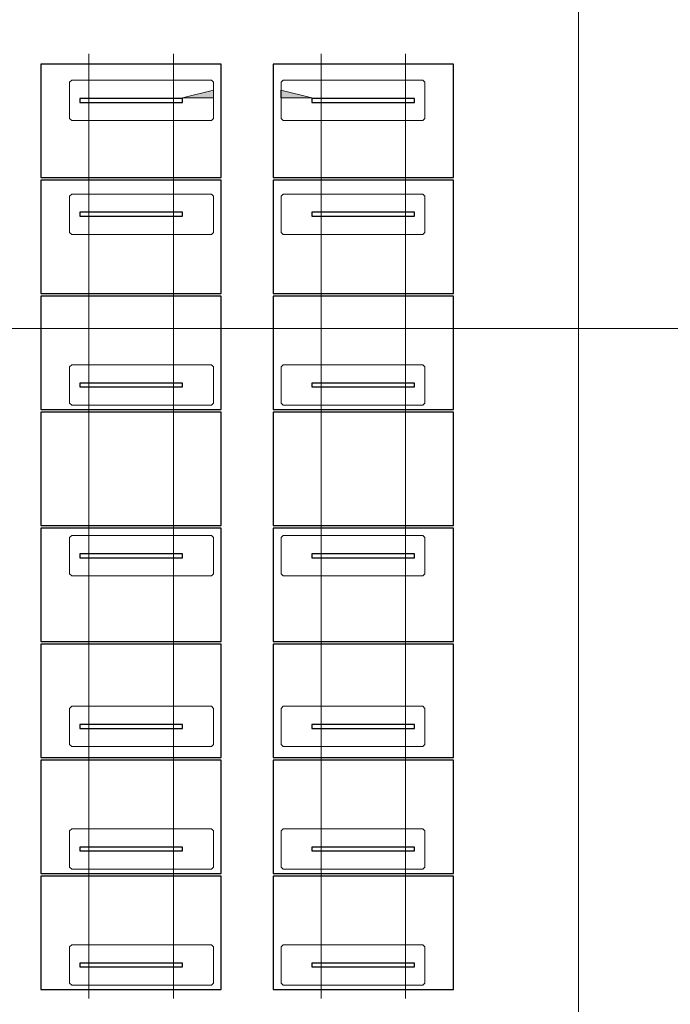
# Model space of a CAD drawing. Extents: x -720 to 300, y 62 to 1112.
# Tile 6 of 50: x -410 to -285, y 254 to 445. Entities that reach past the tile are written whole.
import ezdxf
from ezdxf.lldxf.tags import DXFTag

# ---------------------------------------------------------------- set-up
doc = ezdxf.new("R2010")
doc.units = 0
doc.layers.get('0').update_dxf_attribs({"lineweight": 13})
for name, color, linetype, lineweight in [('3_Solarbase', 7, 'Continuous', 25), ('70 -71 Achsen- 1 Gebäudeachsen', 7, 'STRICHPUNKT2-A06DNB31MF', 18), ('ModuleHighPointMark', 7, 'Continuous', 25)]:
    doc.layers.add(name, color=color, linetype=linetype, lineweight=lineweight)
doc.layers.add('E_ST_Tragsystem', color=7, linetype='Continuous', lineweight=18, true_color=0x006666)
doc.layers.add('Modules', color=7, linetype='Continuous', lineweight=25, true_color=0xffa500)
tags = doc.linetypes.add('STRICHPUNKT2-A06DNB31MF', pattern=[12.7, 6.35, -3.175, 0, -3.175]).pattern_tags.tags
tags[10:11] = [DXFTag(74, 4), DXFTag(75, 0), DXFTag(340, '0'), DXFTag(46, 0.0), DXFTag(50, 0.0), DXFTag(44, 0.0), DXFTag(45, 0.0)]
tags[8:9] = [DXFTag(74, 4), DXFTag(75, 0), DXFTag(340, '0'), DXFTag(46, 0.0), DXFTag(50, 0.0), DXFTag(44, 0.0), DXFTag(45, 0.0)]
tags[6:7] = [DXFTag(74, 4), DXFTag(75, 0), DXFTag(340, '0'), DXFTag(46, 0.0), DXFTag(50, 0.0), DXFTag(44, 0.0), DXFTag(45, 0.0)]
tags[4:5] = [DXFTag(74, 4), DXFTag(75, 0), DXFTag(340, '0'), DXFTag(46, 0.0), DXFTag(50, 0.0), DXFTag(44, 0.0), DXFTag(45, 0.0)]

# ---------------------------------------------------------------- blocks, each defined once
blk = doc.blocks.new('Referenz-A06DNB32MF')
at = {"layer": '70 -71 Achsen- 1 Gebäudeachsen', "color": 0, "linetype": 'STRICHPUNKT2-A06DNB31MF', "ltscale": 0.18}
for p, q in [((-302.35, 1084.85), (-302.35, 85.41)), ((-682.36, 384.91), (76.35, 384.91))]:
    blk.add_line(p, q, dxfattribs=at)
blk = doc.blocks.new('Blockreferenz-A06DNBWMMF')
at = {"layer": '3_Solarbase', "color": 0}
for p, q in [((-378.94, 374.35), (-398.74, 374.35)), ((-398.74, 374.35), (-398.74, 373.59)), ((-398.74, 373.59), (-378.94, 373.59)), ((-378.94, 373.59), (-378.94, 374.35))]:
    blk.add_line(p, q, dxfattribs=at)
blk = doc.blocks.new('Blockreferenz-A06DNBWOMF')
at = {"layer": '3_Solarbase', "color": 0}
for p, q in [((-378.94, 429.35), (-398.74, 429.35)), ((-398.74, 429.35), (-398.74, 428.59)), ((-398.74, 428.59), (-378.94, 428.59)), ((-378.94, 428.59), (-378.94, 429.35))]:
    blk.add_line(p, q, dxfattribs=at)
blk = doc.blocks.new('Blockreferenz-A06DNBWQMF')
at = {"layer": '3_Solarbase', "color": 0}
for p, q in [((-378.94, 308.35), (-398.74, 308.35)), ((-398.74, 308.35), (-398.74, 307.59)), ((-378.94, 307.59), (-378.94, 308.35)), ((-398.74, 307.59), (-378.94, 307.59))]:
    blk.add_line(p, q, dxfattribs=at)
blk = doc.blocks.new('Blockreferenz-A06DNBWSMF')
at = {"layer": '3_Solarbase', "color": 0}
for p, q in [((-378.94, 407.35), (-398.74, 407.35)), ((-398.74, 407.35), (-398.74, 406.59)), ((-378.94, 406.59), (-378.94, 407.35)), ((-398.74, 406.59), (-378.94, 406.59))]:
    blk.add_line(p, q, dxfattribs=at)
blk = doc.blocks.new('Blockreferenz-A06DNBWUMF')
at = {"layer": '3_Solarbase', "color": 0}
for p, q in [((-378.94, 341.35), (-398.74, 341.35)), ((-398.74, 341.35), (-398.74, 340.59)), ((-378.94, 340.59), (-378.94, 341.35)), ((-398.74, 340.59), (-378.94, 340.59))]:
    blk.add_line(p, q, dxfattribs=at)
blk = doc.blocks.new('Blockreferenz-A06DNBWWMF')
at = {"layer": '3_Solarbase', "color": 0}
for p, q in [((-378.94, 374.35), (-398.74, 374.35)), ((-398.74, 374.35), (-398.74, 373.59)), ((-398.74, 373.59), (-378.94, 373.59)), ((-378.94, 373.59), (-378.94, 374.35))]:
    blk.add_line(p, q, dxfattribs=at)
blk = doc.blocks.new('Blockreferenz-A06DNBWYMF')
at = {"layer": '3_Solarbase', "color": 0}
for p, q in [((-378.94, 308.35), (-398.74, 308.35)), ((-398.74, 308.35), (-398.74, 307.59)), ((-378.94, 307.59), (-378.94, 308.35)), ((-398.74, 307.59), (-378.94, 307.59))]:
    blk.add_line(p, q, dxfattribs=at)
blk = doc.blocks.new('Blockreferenz-A06DNBX0MF')
at = {"layer": '3_Solarbase', "color": 0}
for p, q in [((-378.94, 429.35), (-398.74, 429.35)), ((-398.74, 429.35), (-398.74, 428.59)), ((-398.74, 428.59), (-378.94, 428.59)), ((-378.94, 428.59), (-378.94, 429.35))]:
    blk.add_line(p, q, dxfattribs=at)
blk = doc.blocks.new('Blockreferenz-A06DNBX2MF')
at = {"layer": 'ModuleHighPointMark', "color": 16, "lineweight": 0, "true_color": 0x6c0000}
for p, q in [((-372.94, 430.97), (-378.94, 429.47)), ((-372.94, 429.47), (-372.94, 430.97)), ((-378.94, 429.47), (-372.94, 429.47))]:
    blk.add_line(p, q, dxfattribs=at)
at = {"layer": 'ModuleHighPointMark', "color": 40, "linetype": 'ByBlock', "ltscale": 0.25, "true_color": 0xffa600}
blk.add_solid([(-372.94, 429.47), (-378.94, 429.47), (-372.94, 430.97)], dxfattribs=at)
blk = doc.blocks.new('Blockreferenz-A06DNBX4MF')
at = {"layer": 'Modules'}
for p, q in [((-371.41, 323.89), (-406.27, 323.89)), ((-406.27, 323.89), (-406.27, 301.97)), ((-371.41, 301.97), (-371.41, 323.89)), ((-406.27, 301.97), (-371.41, 301.97))]:
    blk.add_line(p, q, dxfattribs=at)
blk = doc.blocks.new('Blockreferenz-A06DNBX6MF')
at = {"layer": 'Modules'}
for p, q in [((-371.41, 435.99), (-406.27, 435.99)), ((-406.27, 435.99), (-406.27, 414.07)), ((-371.41, 414.07), (-371.41, 435.99)), ((-406.27, 414.07), (-371.41, 414.07))]:
    blk.add_line(p, q, dxfattribs=at)
blk = doc.blocks.new('Blockreferenz-A06DNBX8MF')
at = {"layer": 'Modules'}
for p, q in [((-371.41, 413.57), (-406.27, 413.57)), ((-406.27, 413.57), (-406.27, 391.65)), ((-371.41, 391.65), (-371.41, 413.57)), ((-406.27, 391.65), (-371.41, 391.65))]:
    blk.add_line(p, q, dxfattribs=at)
blk = doc.blocks.new('Blockreferenz-A06DNBXAMF')
at = {"color": 96, "lineweight": -2, "true_color": 0x008000}
for p, q in [((-400.73, 311.47), (-400.33, 311.87)), ((-400.73, 304.47), (-400.73, 311.47)), ((-400.33, 311.87), (-373.33, 311.87)), ((-373.33, 311.87), (-372.93, 311.47)), ((-372.93, 311.47), (-372.93, 304.47)), ((-400.33, 304.07), (-400.73, 304.47)), ((-373.33, 304.07), (-400.33, 304.07)), ((-372.93, 304.47), (-373.33, 304.07))]:
    blk.add_line(p, q, dxfattribs=at)
blk = doc.blocks.new('Blockreferenz-A06DNBXCMF')
at = {"color": 96, "lineweight": -2, "true_color": 0x008000}
for p, q in [((-400.73, 377.47), (-400.33, 377.87)), ((-400.73, 370.47), (-400.73, 377.47)), ((-400.33, 377.87), (-373.33, 377.87)), ((-373.33, 377.87), (-372.93, 377.47)), ((-372.93, 377.47), (-372.93, 370.47)), ((-400.33, 370.07), (-400.73, 370.47)), ((-373.33, 370.07), (-400.33, 370.07)), ((-372.93, 370.47), (-373.33, 370.07))]:
    blk.add_line(p, q, dxfattribs=at)
blk = doc.blocks.new('Blockreferenz-A06DNBXEMF')
at = {"color": 96, "lineweight": -2, "true_color": 0x008000}
for p, q in [((-400.73, 410.47), (-400.33, 410.87)), ((-400.73, 403.47), (-400.73, 410.47)), ((-400.33, 410.87), (-373.33, 410.87)), ((-373.33, 410.87), (-372.93, 410.47)), ((-372.93, 410.47), (-372.93, 403.47)), ((-400.33, 403.07), (-400.73, 403.47)), ((-372.93, 403.47), (-373.33, 403.07)), ((-373.33, 403.07), (-400.33, 403.07))]:
    blk.add_line(p, q, dxfattribs=at)
blk = doc.blocks.new('Blockreferenz-A06DNBXGMF')
at = {"color": 96, "lineweight": -2, "true_color": 0x008000}
for p, q in [((-400.73, 432.47), (-400.33, 432.87)), ((-400.73, 425.47), (-400.73, 432.47)), ((-400.33, 432.87), (-373.33, 432.87)), ((-373.33, 432.87), (-372.93, 432.47)), ((-372.93, 432.47), (-372.93, 425.47)), ((-400.33, 425.07), (-400.73, 425.47)), ((-373.33, 425.07), (-400.33, 425.07)), ((-372.93, 425.47), (-373.33, 425.07))]:
    blk.add_line(p, q, dxfattribs=at)
blk = doc.blocks.new('Blockreferenz-A06DNBXIMF')
at = {"layer": 'Modules'}
for p, q in [((-371.41, 346.31), (-406.27, 346.31)), ((-406.27, 346.31), (-406.27, 324.39)), ((-371.41, 324.39), (-371.41, 346.31)), ((-406.27, 324.39), (-371.41, 324.39))]:
    blk.add_line(p, q, dxfattribs=at)
blk = doc.blocks.new('Blockreferenz-A06DNBXKMF')
at = {"layer": 'Modules'}
for p, q in [((-371.41, 368.73), (-406.27, 368.73)), ((-406.27, 368.73), (-406.27, 346.81)), ((-371.41, 346.81), (-371.41, 368.73)), ((-406.27, 346.81), (-371.41, 346.81))]:
    blk.add_line(p, q, dxfattribs=at)
blk = doc.blocks.new('Blockreferenz-A06DNBXMMF')
at = {"layer": 'Modules'}
for p, q in [((-371.41, 391.15), (-406.27, 391.15)), ((-406.27, 391.15), (-406.27, 369.23)), ((-371.41, 369.23), (-371.41, 391.15)), ((-406.27, 369.23), (-371.41, 369.23))]:
    blk.add_line(p, q, dxfattribs=at)
blk = doc.blocks.new('Blockreferenz-A06DNBXOMF')
at = {"color": 96, "lineweight": -2, "true_color": 0x008000}
for p, q in [((-400.73, 344.47), (-400.33, 344.87)), ((-400.73, 337.47), (-400.73, 344.47)), ((-400.33, 344.87), (-373.33, 344.87)), ((-373.33, 344.87), (-372.93, 344.47)), ((-372.93, 344.47), (-372.93, 337.47)), ((-400.33, 337.07), (-400.73, 337.47)), ((-373.33, 337.07), (-400.33, 337.07)), ((-372.93, 337.47), (-373.33, 337.07))]:
    blk.add_line(p, q, dxfattribs=at)
blk = doc.blocks.new('Blockreferenz-A06DNBXQMF')
at = {"layer": '3_Solarbase', "color": 0}
for p, q in [((-378.94, 407.35), (-398.74, 407.35)), ((-398.74, 407.35), (-398.74, 406.59)), ((-378.94, 406.59), (-378.94, 407.35)), ((-398.74, 406.59), (-378.94, 406.59))]:
    blk.add_line(p, q, dxfattribs=at)
blk = doc.blocks.new('Blockreferenz-A06DNBXSMF')
at = {"layer": '3_Solarbase', "color": 0}
for p, q in [((-378.94, 341.35), (-398.74, 341.35)), ((-398.74, 341.35), (-398.74, 340.59)), ((-378.94, 340.59), (-378.94, 341.35)), ((-398.74, 340.59), (-378.94, 340.59))]:
    blk.add_line(p, q, dxfattribs=at)
blk = doc.blocks.new('Blockreferenz-A06DNBYQMF')
at = {"layer": '3_Solarbase', "color": 0}
for p, q in [((-378.94, 284.67), (-398.74, 284.67)), ((-398.74, 284.67), (-398.74, 283.91)), ((-398.74, 283.91), (-378.94, 283.91)), ((-378.94, 283.91), (-378.94, 284.67))]:
    blk.add_line(p, q, dxfattribs=at)
blk = doc.blocks.new('Blockreferenz-A06DNBYSMF')
at = {"layer": '3_Solarbase', "color": 0}
for p, q in [((-378.94, 284.67), (-398.74, 284.67)), ((-398.74, 284.67), (-398.74, 283.91)), ((-398.74, 283.91), (-378.94, 283.91)), ((-378.94, 283.91), (-378.94, 284.67))]:
    blk.add_line(p, q, dxfattribs=at)
blk = doc.blocks.new('Blockreferenz-A06DNBYUMF')
at = {"color": 96, "lineweight": -2, "true_color": 0x008000}
for p, q in [((-400.73, 287.79), (-400.33, 288.19)), ((-400.73, 280.79), (-400.73, 287.79)), ((-400.33, 288.19), (-373.33, 288.19)), ((-373.33, 288.19), (-372.93, 287.79)), ((-372.93, 287.79), (-372.93, 280.79)), ((-400.33, 280.39), (-400.73, 280.79)), ((-373.33, 280.39), (-400.33, 280.39)), ((-372.93, 280.79), (-373.33, 280.39))]:
    blk.add_line(p, q, dxfattribs=at)
blk = doc.blocks.new('Blockreferenz-A06DNBYWMF')
at = {"layer": 'Modules'}
for p, q in [((-371.41, 301.47), (-406.27, 301.47)), ((-406.27, 301.47), (-406.27, 279.55)), ((-371.41, 279.55), (-371.41, 301.47)), ((-406.27, 279.55), (-371.41, 279.55))]:
    blk.add_line(p, q, dxfattribs=at)
blk = doc.blocks.new('Blockreferenz-A06DNBYYMF')
at = {"layer": '3_Solarbase', "color": 0}
for p, q in [((-334.08, 341.35), (-353.88, 341.35)), ((-353.88, 341.35), (-353.88, 340.59)), ((-334.08, 340.59), (-334.08, 341.35)), ((-353.88, 340.59), (-334.08, 340.59))]:
    blk.add_line(p, q, dxfattribs=at)
blk = doc.blocks.new('Blockreferenz-A06DNBZ0MF')
at = {"layer": '3_Solarbase', "color": 0}
for p, q in [((-334.08, 407.35), (-353.88, 407.35)), ((-353.88, 407.35), (-353.88, 406.59)), ((-334.08, 406.59), (-334.08, 407.35)), ((-353.88, 406.59), (-334.08, 406.59))]:
    blk.add_line(p, q, dxfattribs=at)
blk = doc.blocks.new('Blockreferenz-A06DNBZ2MF')
at = {"layer": '3_Solarbase', "color": 0}
for p, q in [((-334.08, 429.35), (-353.88, 429.35)), ((-353.88, 429.35), (-353.88, 428.59)), ((-353.88, 428.59), (-334.08, 428.59)), ((-334.08, 428.59), (-334.08, 429.35))]:
    blk.add_line(p, q, dxfattribs=at)
blk = doc.blocks.new('Blockreferenz-A06DNBZ4MF')
at = {"layer": '3_Solarbase', "color": 0}
for p, q in [((-334.08, 341.35), (-353.88, 341.35)), ((-353.88, 341.35), (-353.88, 340.59)), ((-334.08, 340.59), (-334.08, 341.35)), ((-353.88, 340.59), (-334.08, 340.59))]:
    blk.add_line(p, q, dxfattribs=at)
blk = doc.blocks.new('Blockreferenz-A06DNBZ6MF')
at = {"layer": '3_Solarbase', "color": 0}
for p, q in [((-334.08, 374.35), (-353.88, 374.35)), ((-353.88, 374.35), (-353.88, 373.59)), ((-353.88, 373.59), (-334.08, 373.59)), ((-334.08, 373.59), (-334.08, 374.35))]:
    blk.add_line(p, q, dxfattribs=at)
blk = doc.blocks.new('Blockreferenz-A06DNBZ8MF')
at = {"layer": '3_Solarbase', "color": 0}
for p, q in [((-334.08, 308.35), (-353.88, 308.35)), ((-353.88, 308.35), (-353.88, 307.59)), ((-334.08, 307.59), (-334.08, 308.35)), ((-353.88, 307.59), (-334.08, 307.59))]:
    blk.add_line(p, q, dxfattribs=at)
blk = doc.blocks.new('Blockreferenz-A06DNBZAMF')
at = {"layer": '3_Solarbase', "color": 0}
for p, q in [((-334.08, 407.35), (-353.88, 407.35)), ((-353.88, 407.35), (-353.88, 406.59)), ((-334.08, 406.59), (-334.08, 407.35)), ((-353.88, 406.59), (-334.08, 406.59))]:
    blk.add_line(p, q, dxfattribs=at)
blk = doc.blocks.new('Blockreferenz-A06DNBZCMF')
at = {"layer": '3_Solarbase', "color": 0}
for p, q in [((-334.08, 429.35), (-353.88, 429.35)), ((-353.88, 429.35), (-353.88, 428.59)), ((-353.88, 428.59), (-334.08, 428.59)), ((-334.08, 428.59), (-334.08, 429.35))]:
    blk.add_line(p, q, dxfattribs=at)
blk = doc.blocks.new('Blockreferenz-A06DNBZEMF')
at = {"layer": 'ModuleHighPointMark', "color": 16, "lineweight": 0, "true_color": 0x6c0000}
for p, q in [((-359.88, 429.47), (-359.88, 430.97)), ((-359.88, 430.97), (-353.88, 429.47)), ((-353.88, 429.47), (-359.88, 429.47))]:
    blk.add_line(p, q, dxfattribs=at)
at = {"layer": 'ModuleHighPointMark', "color": 40, "linetype": 'ByBlock', "ltscale": 0.25, "true_color": 0xffa600}
blk.add_solid([(-359.88, 429.47), (-359.88, 430.97), (-353.88, 429.47)], dxfattribs=at)
blk = doc.blocks.new('Blockreferenz-A06DNBZGMF')
at = {"layer": 'Modules'}
for p, q in [((-326.55, 323.89), (-361.41, 323.89)), ((-361.41, 323.89), (-361.41, 301.97)), ((-326.55, 301.97), (-326.55, 323.89)), ((-361.41, 301.97), (-326.55, 301.97))]:
    blk.add_line(p, q, dxfattribs=at)
blk = doc.blocks.new('Blockreferenz-A06DNBZIMF')
at = {"layer": 'Modules'}
for p, q in [((-326.55, 413.57), (-361.41, 413.57)), ((-361.41, 413.57), (-361.41, 391.65)), ((-326.55, 391.65), (-326.55, 413.57)), ((-361.41, 391.65), (-326.55, 391.65))]:
    blk.add_line(p, q, dxfattribs=at)
blk = doc.blocks.new('Blockreferenz-A06DNBZKMF')
at = {"layer": 'Modules'}
for p, q in [((-326.55, 435.99), (-361.41, 435.99)), ((-361.41, 435.99), (-361.41, 414.07)), ((-326.55, 414.07), (-326.55, 435.99)), ((-361.41, 414.07), (-326.55, 414.07))]:
    blk.add_line(p, q, dxfattribs=at)
blk = doc.blocks.new('Blockreferenz-A06DNBZMMF')
at = {"layer": 'Modules'}
for p, q in [((-326.55, 391.15), (-361.41, 391.15)), ((-361.41, 391.15), (-361.41, 369.23)), ((-326.55, 369.23), (-326.55, 391.15)), ((-361.41, 369.23), (-326.55, 369.23))]:
    blk.add_line(p, q, dxfattribs=at)
blk = doc.blocks.new('Blockreferenz-A06DNBZOMF')
at = {"color": 96, "lineweight": -2, "true_color": 0x008000}
for p, q in [((-359.87, 311.47), (-359.47, 311.87)), ((-359.87, 304.47), (-359.87, 311.47)), ((-359.47, 311.87), (-332.47, 311.87)), ((-332.47, 311.87), (-332.07, 311.47)), ((-332.07, 311.47), (-332.07, 304.47)), ((-359.47, 304.07), (-359.87, 304.47)), ((-332.47, 304.07), (-359.47, 304.07)), ((-332.07, 304.47), (-332.47, 304.07))]:
    blk.add_line(p, q, dxfattribs=at)
blk = doc.blocks.new('Blockreferenz-A06DNBZQMF')
at = {"color": 96, "lineweight": -2, "true_color": 0x008000}
for p, q in [((-359.87, 344.47), (-359.47, 344.87)), ((-359.87, 337.47), (-359.87, 344.47)), ((-359.47, 344.87), (-332.47, 344.87)), ((-332.47, 344.87), (-332.07, 344.47)), ((-332.07, 344.47), (-332.07, 337.47)), ((-359.47, 337.07), (-359.87, 337.47)), ((-332.47, 337.07), (-359.47, 337.07)), ((-332.07, 337.47), (-332.47, 337.07))]:
    blk.add_line(p, q, dxfattribs=at)
blk = doc.blocks.new('Blockreferenz-A06DNBZSMF')
at = {"color": 96, "lineweight": -2, "true_color": 0x008000}
for p, q in [((-359.87, 377.47), (-359.47, 377.87)), ((-359.87, 370.47), (-359.87, 377.47)), ((-359.47, 377.87), (-332.47, 377.87)), ((-332.47, 377.87), (-332.07, 377.47)), ((-332.07, 377.47), (-332.07, 370.47)), ((-359.47, 370.07), (-359.87, 370.47)), ((-332.47, 370.07), (-359.47, 370.07)), ((-332.07, 370.47), (-332.47, 370.07))]:
    blk.add_line(p, q, dxfattribs=at)
blk = doc.blocks.new('Blockreferenz-A06DNBZUMF')
at = {"color": 96, "lineweight": -2, "true_color": 0x008000}
for p, q in [((-359.87, 410.47), (-359.47, 410.87)), ((-359.87, 403.47), (-359.87, 410.47)), ((-359.47, 410.87), (-332.47, 410.87)), ((-332.47, 410.87), (-332.07, 410.47)), ((-332.07, 410.47), (-332.07, 403.47)), ((-359.47, 403.07), (-359.87, 403.47)), ((-332.07, 403.47), (-332.47, 403.07)), ((-332.47, 403.07), (-359.47, 403.07))]:
    blk.add_line(p, q, dxfattribs=at)
blk = doc.blocks.new('Blockreferenz-A06DNBZWMF')
at = {"color": 96, "lineweight": -2, "true_color": 0x008000}
for p, q in [((-359.87, 432.47), (-359.47, 432.87)), ((-359.87, 425.47), (-359.87, 432.47)), ((-359.47, 432.87), (-332.47, 432.87)), ((-332.47, 432.87), (-332.07, 432.47)), ((-332.07, 432.47), (-332.07, 425.47)), ((-359.47, 425.07), (-359.87, 425.47)), ((-332.47, 425.07), (-359.47, 425.07)), ((-332.07, 425.47), (-332.47, 425.07))]:
    blk.add_line(p, q, dxfattribs=at)
blk = doc.blocks.new('Blockreferenz-A06DNBZYMF')
at = {"layer": 'Modules'}
for p, q in [((-326.55, 346.31), (-361.41, 346.31)), ((-361.41, 346.31), (-361.41, 324.39)), ((-326.55, 324.39), (-326.55, 346.31)), ((-361.41, 324.39), (-326.55, 324.39))]:
    blk.add_line(p, q, dxfattribs=at)
blk = doc.blocks.new('Blockreferenz-A06DNC00MF')
at = {"layer": 'Modules'}
for p, q in [((-326.55, 368.73), (-361.41, 368.73)), ((-361.41, 368.73), (-361.41, 346.81)), ((-326.55, 346.81), (-326.55, 368.73)), ((-361.41, 346.81), (-326.55, 346.81))]:
    blk.add_line(p, q, dxfattribs=at)
blk = doc.blocks.new('Blockreferenz-A06DNC02MF')
at = {"layer": '3_Solarbase', "color": 0}
for p, q in [((-334.08, 374.35), (-353.88, 374.35)), ((-353.88, 374.35), (-353.88, 373.59)), ((-353.88, 373.59), (-334.08, 373.59)), ((-334.08, 373.59), (-334.08, 374.35))]:
    blk.add_line(p, q, dxfattribs=at)
blk = doc.blocks.new('Blockreferenz-A06DNC04MF')
at = {"layer": '3_Solarbase', "color": 0}
for p, q in [((-334.08, 308.35), (-353.88, 308.35)), ((-353.88, 308.35), (-353.88, 307.59)), ((-334.08, 307.59), (-334.08, 308.35)), ((-353.88, 307.59), (-334.08, 307.59))]:
    blk.add_line(p, q, dxfattribs=at)
blk = doc.blocks.new('Blockreferenz-A06DNC06MF')
at = {"layer": '3_Solarbase', "color": 0}
for p, q in [((-334.08, 284.67), (-353.88, 284.67)), ((-353.88, 284.67), (-353.88, 283.91)), ((-353.88, 283.91), (-334.08, 283.91)), ((-334.08, 283.91), (-334.08, 284.67))]:
    blk.add_line(p, q, dxfattribs=at)
blk = doc.blocks.new('Blockreferenz-A06DNC08MF')
at = {"layer": 'Modules'}
for p, q in [((-326.55, 301.47), (-361.41, 301.47)), ((-361.41, 301.47), (-361.41, 279.55)), ((-326.55, 279.55), (-326.55, 301.47)), ((-361.41, 279.55), (-326.55, 279.55))]:
    blk.add_line(p, q, dxfattribs=at)
blk = doc.blocks.new('Blockreferenz-A06DNC0AMF')
at = {"color": 96, "lineweight": -2, "true_color": 0x008000}
for p, q in [((-359.87, 287.79), (-359.47, 288.19)), ((-359.87, 280.79), (-359.87, 287.79)), ((-359.47, 288.19), (-332.47, 288.19)), ((-332.47, 288.19), (-332.07, 287.79)), ((-332.07, 287.79), (-332.07, 280.79)), ((-359.47, 280.39), (-359.87, 280.79)), ((-332.47, 280.39), (-359.47, 280.39)), ((-332.07, 280.79), (-332.47, 280.39))]:
    blk.add_line(p, q, dxfattribs=at)
blk = doc.blocks.new('Blockreferenz-A06DNC0CMF')
at = {"layer": '3_Solarbase', "color": 0}
for p, q in [((-334.08, 284.67), (-353.88, 284.67)), ((-353.88, 284.67), (-353.88, 283.91)), ((-353.88, 283.91), (-334.08, 283.91)), ((-334.08, 283.91), (-334.08, 284.67))]:
    blk.add_line(p, q, dxfattribs=at)
blk = doc.blocks.new('Blockreferenz-A06DNC92MF')
at = {"layer": '3_Solarbase', "color": 0}
for p, q in [((-378.94, 262.25), (-398.74, 262.25)), ((-398.74, 262.25), (-398.74, 261.49)), ((-398.74, 261.49), (-378.94, 261.49)), ((-378.94, 261.49), (-378.94, 262.25))]:
    blk.add_line(p, q, dxfattribs=at)
blk = doc.blocks.new('Blockreferenz-A06DNC94MF')
at = {"layer": '3_Solarbase', "color": 0}
for p, q in [((-378.94, 262.25), (-398.74, 262.25)), ((-398.74, 262.25), (-398.74, 261.49)), ((-398.74, 261.49), (-378.94, 261.49)), ((-378.94, 261.49), (-378.94, 262.25))]:
    blk.add_line(p, q, dxfattribs=at)
blk = doc.blocks.new('Blockreferenz-A06DNC96MF')
at = {"color": 96, "lineweight": -2, "true_color": 0x008000}
for p, q in [((-400.73, 265.37), (-400.33, 265.77)), ((-400.73, 258.37), (-400.73, 265.37)), ((-400.33, 265.77), (-373.33, 265.77)), ((-373.33, 265.77), (-372.93, 265.37)), ((-372.93, 265.37), (-372.93, 258.37)), ((-400.33, 257.97), (-400.73, 258.37)), ((-373.33, 257.97), (-400.33, 257.97)), ((-372.93, 258.37), (-373.33, 257.97))]:
    blk.add_line(p, q, dxfattribs=at)
blk = doc.blocks.new('Blockreferenz-A06DNC98MF')
at = {"layer": 'Modules'}
for p, q in [((-371.41, 279.05), (-406.27, 279.05)), ((-406.27, 279.05), (-406.27, 257.13)), ((-371.41, 257.13), (-371.41, 279.05)), ((-406.27, 257.13), (-371.41, 257.13))]:
    blk.add_line(p, q, dxfattribs=at)
blk = doc.blocks.new('Blockreferenz-A06DNC9AMF')
at = {"layer": '3_Solarbase', "color": 0}
for p, q in [((-334.08, 262.25), (-353.88, 262.25)), ((-353.88, 262.25), (-353.88, 261.49)), ((-353.88, 261.49), (-334.08, 261.49)), ((-334.08, 261.49), (-334.08, 262.25))]:
    blk.add_line(p, q, dxfattribs=at)
blk = doc.blocks.new('Blockreferenz-A06DNC9CMF')
at = {"layer": 'Modules'}
for p, q in [((-326.55, 279.05), (-361.41, 279.05)), ((-361.41, 279.05), (-361.41, 257.13)), ((-326.55, 257.13), (-326.55, 279.05)), ((-361.41, 257.13), (-326.55, 257.13))]:
    blk.add_line(p, q, dxfattribs=at)
blk = doc.blocks.new('Blockreferenz-A06DNC9EMF')
at = {"color": 96, "lineweight": -2, "true_color": 0x008000}
for p, q in [((-359.87, 265.37), (-359.47, 265.77)), ((-359.87, 258.37), (-359.87, 265.37)), ((-359.47, 265.77), (-332.47, 265.77)), ((-332.47, 265.77), (-332.07, 265.37)), ((-332.07, 265.37), (-332.07, 258.37)), ((-359.47, 257.97), (-359.87, 258.37)), ((-332.47, 257.97), (-359.47, 257.97)), ((-332.07, 258.37), (-332.47, 257.97))]:
    blk.add_line(p, q, dxfattribs=at)
blk = doc.blocks.new('Blockreferenz-A06DNC9GMF')
at = {"layer": '3_Solarbase', "color": 0}
for p, q in [((-334.08, 262.25), (-353.88, 262.25)), ((-353.88, 262.25), (-353.88, 261.49)), ((-353.88, 261.49), (-334.08, 261.49)), ((-334.08, 261.49), (-334.08, 262.25))]:
    blk.add_line(p, q, dxfattribs=at)

msp = doc.modelspace()

# ---------------------------------------------------------------- linework, layer by layer
at = {"layer": 'E_ST_Tragsystem', "color": 1, "ltscale": 0.18, "true_color": 0xff0000}
for p, q in [((-396.99, 395.97), (-396.99, 437.99)), ((-380.68, 395.97), (-380.68, 437.99)), ((-352.13, 395.97), (-352.13, 437.99)), ((-335.82, 395.97), (-335.82, 437.99)), ((-396.99, 299.97), (-396.99, 395.97)), ((-380.68, 299.97), (-380.68, 395.97)), ((-352.13, 299.97), (-352.13, 395.97)), ((-335.82, 299.97), (-335.82, 395.97)), ((-396.99, 255.42), (-396.99, 327.69)), ((-380.68, 255.42), (-380.68, 327.69)), ((-352.13, 255.42), (-352.13, 327.69)), ((-335.82, 255.42), (-335.82, 327.69))]:
    msp.add_line(p, q, dxfattribs=at)

# ---------------------------------------------------------------- block references
at = {"color": 8, "lineweight": 13, "ltscale": 0.13, "true_color": 0x808080}
msp.add_blockref('Referenz-A06DNB32MF', (0, 0), dxfattribs=at)
at = {"layer": 'E_ST_Tragsystem', "color": 7, "ltscale": 0.18, "true_color": 0xffffff}
for name in ['Blockreferenz-A06DNBX6MF', 'Blockreferenz-A06DNBZKMF', 'Blockreferenz-A06DNBX8MF', 'Blockreferenz-A06DNBZIMF', 'Blockreferenz-A06DNBXMMF', 'Blockreferenz-A06DNBZMMF', 'Blockreferenz-A06DNBXKMF', 'Blockreferenz-A06DNC00MF', 'Blockreferenz-A06DNBXIMF', 'Blockreferenz-A06DNBZYMF', 'Blockreferenz-A06DNBX4MF', 'Blockreferenz-A06DNBZGMF', 'Blockreferenz-A06DNBYWMF', 'Blockreferenz-A06DNC08MF', 'Blockreferenz-A06DNC98MF', 'Blockreferenz-A06DNC9CMF']:
    msp.add_blockref(name, (0, 0), dxfattribs=at)
at = {"layer": 'E_ST_Tragsystem', "color": 0, "ltscale": 0.18}
for name in ['Blockreferenz-A06DNBXGMF', 'Blockreferenz-A06DNBZWMF', 'Blockreferenz-A06DNBX2MF', 'Blockreferenz-A06DNBZEMF', 'Blockreferenz-A06DNBXEMF', 'Blockreferenz-A06DNBZUMF', 'Blockreferenz-A06DNBXCMF', 'Blockreferenz-A06DNBZSMF', 'Blockreferenz-A06DNBXOMF', 'Blockreferenz-A06DNBZQMF', 'Blockreferenz-A06DNBXAMF', 'Blockreferenz-A06DNBZOMF', 'Blockreferenz-A06DNBYUMF', 'Blockreferenz-A06DNC0AMF', 'Blockreferenz-A06DNC96MF', 'Blockreferenz-A06DNC9EMF']:
    msp.add_blockref(name, (0, 0), dxfattribs=at)
at = {"layer": 'E_ST_Tragsystem', "color": 5, "ltscale": 0.18, "true_color": 0x0000ff}
for name in ['Blockreferenz-A06DNBWOMF', 'Blockreferenz-A06DNBX0MF', 'Blockreferenz-A06DNBZ2MF', 'Blockreferenz-A06DNBZCMF', 'Blockreferenz-A06DNBWSMF', 'Blockreferenz-A06DNBXQMF', 'Blockreferenz-A06DNBZ0MF', 'Blockreferenz-A06DNBZAMF', 'Blockreferenz-A06DNBWMMF', 'Blockreferenz-A06DNBWWMF', 'Blockreferenz-A06DNBZ6MF', 'Blockreferenz-A06DNC02MF', 'Blockreferenz-A06DNBWUMF', 'Blockreferenz-A06DNBXSMF', 'Blockreferenz-A06DNBYYMF', 'Blockreferenz-A06DNBZ4MF', 'Blockreferenz-A06DNBWQMF', 'Blockreferenz-A06DNBWYMF', 'Blockreferenz-A06DNBZ8MF', 'Blockreferenz-A06DNC04MF', 'Blockreferenz-A06DNBYQMF', 'Blockreferenz-A06DNBYSMF', 'Blockreferenz-A06DNC06MF', 'Blockreferenz-A06DNC0CMF', 'Blockreferenz-A06DNC92MF', 'Blockreferenz-A06DNC94MF', 'Blockreferenz-A06DNC9AMF', 'Blockreferenz-A06DNC9GMF']:
    msp.add_blockref(name, (0, 0), dxfattribs=at)

doc.saveas('drawing.dxf')
